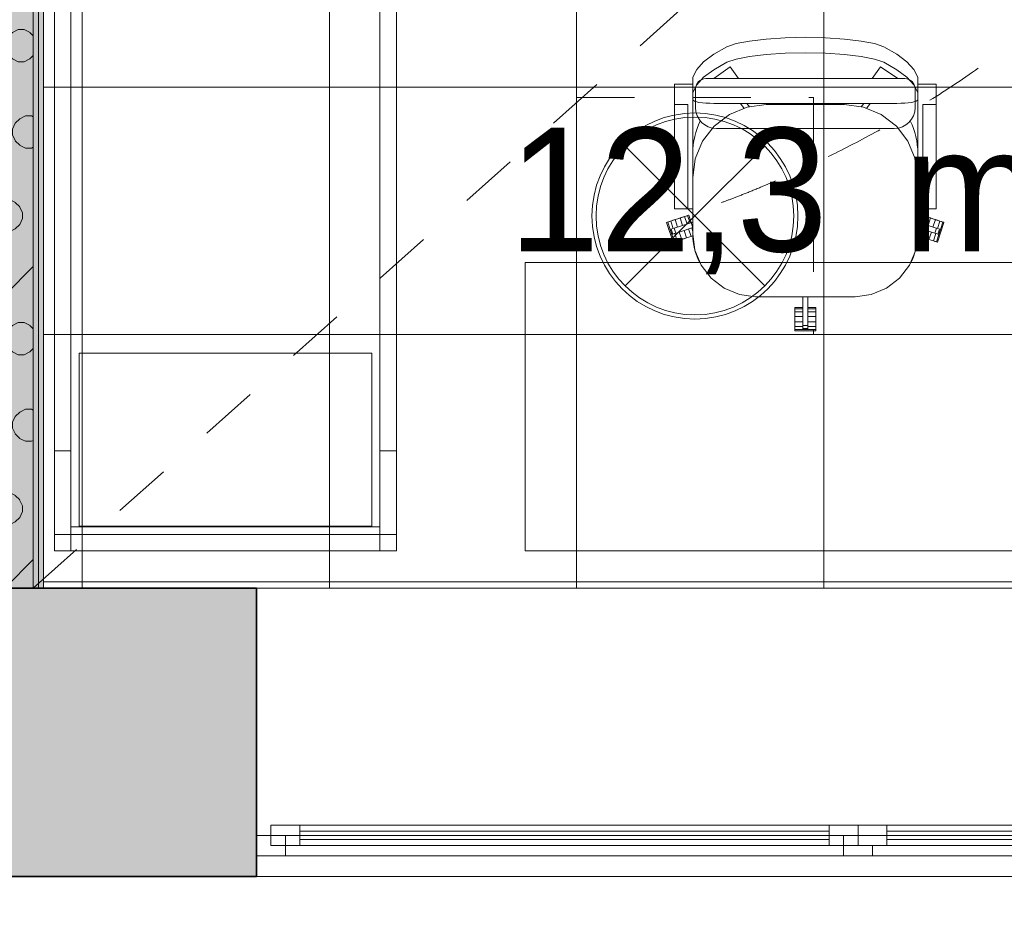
# Model space of a CAD drawing. Header units: millimetres. Extents: x -2932 to 42461, y -10716 to 17298.
# Tile 85 of 168: x 19530 to 21920, y -818 to 1379. Entities that reach past the tile are written whole.
import ezdxf

# ---------------------------------------------------------------- set-up
doc = ezdxf.new("R2010")
doc.units = ezdxf.units.MM
doc.header["$MEASUREMENT"] = 0
for name, pattern in [('Aligning Line', [635, 317.5, -317.5]), ('Dashed', [423.333333, 211.666667, -211.666667]), ('Small Dashed', [282.222222, 141.111111, -141.111111]), ('Wipeout_Contour', [1000, 0, -1000])]:
    doc.linetypes.add(name, pattern=pattern)
for name, color, linetype, lineweight in [('0_Pen_No__1', 7, 'Continuous', 13), ('A-FLOR.IFC Model_Pen_No__2', 8, 'Continuous', 15), ('ARCHICAD Windows_Pen_No__2', 8, 'Continuous', 15), ('ARCHICAD Zone Stamps_Pen_No__1', 7, 'Continuous', 13), ('Common Edges_Pen_No__1', 7, 'Continuous', 13), ('Cut Pattern-1_Pen_No__2', 8, 'Continuous', 15), ('Cut Pattern-3_Pen_No__1', 7, 'Continuous', 13), ('Grids-2_Pen_No__1', 7, 'Continuous', 13), ('I-FURN.IFC Model_Pen_No__2', 8, 'Continuous', 15), ('I-WALL.IFC Model_Pen_No__1', 7, 'Continuous', 13), ('I-WALL.IFC Model_Pen_No__2', 8, 'Continuous', 15), ('I-WALL.IFC Model_Pen_No__27', 7, 'Continuous', 35), ('SA_LAGI_Pen_No__1', 7, 'Continuous', 13), ('SA_VALGUSTI_Pen_No__20', 1, 'Continuous', 0), ('Walls-1_Pen_No__1', 7, 'Continuous', 13), ('Walls_Pen_No__1', 7, 'Continuous', 13), ('Windows-1_Pen_No__1', 7, 'Continuous', 13), ('Windows_Pen_No__1', 7, 'Continuous', 13)]:
    doc.layers.add(name, color=color, linetype=linetype, lineweight=lineweight)
doc.layers.add('Furniture-1_Pen_No__62', color=7, linetype='Continuous', lineweight=20, true_color=0xaaaaaa)
doc.layers.add('SA_LAGI_Pen_No__102', color=7, linetype='Continuous', lineweight=13, true_color=0xcccccc)
doc.layers.add('I-WALL.IFC Model', color=7, linetype='Continuous')
doc.styles.add('GENERATED_STYLE_1', font='txt', dxfattribs={"width": 0.95})
doc.styles.add('GENERATED_STYLE_2', font='txt', dxfattribs={"width": 0.84})
doc.dimstyles.new('GENERATED_STYLE__2', dxfattribs={"dimtxt": 200, "dimasz": 152, "dimexe": 0.18, "dimexo": 0.0625, "dimgap": 0.09, "dimtad": 1, "dimtih": 1, "dimtoh": 1, "dimdec": 0, "dimzin": 0, "dimdsep": 46, "dimtxsty": 'GENERATED_STYLE_2', "dimblk": 'ARROWHEAD_2', "dimblk1": 'ARROWHEAD_2', "dimblk2": 'ARROWHEAD_2', "dimcen": 0.09, "dimse1": 1, "dimse2": 1, "dimclrd": 7, "dimclre": 7, "dimclrt": 7, "dimadec": 0, "dimazin": 0, "dimtfac": 1, "dimtdec": 4, "dimtmove": 0, "dimatfit": 3, "dimfxl": 0, "dimtolj": 1, "dimtzin": 0, "dimarcsym": 0})
pattern_1 = [(45, (-3e-10, 2e-10), (0, 35.35534), [0.99999, -48.99987]), (315, (3.89, 0.707), (0, 35.35534), [0.99999, -48.99987]), (90, (-0.354, -2.12), (-35.35528, 0), [1.06066, -34.29462]), (71.565, (-0.354, -1.061), (3.16e-05, 35.355304), [1.118075, -110.685214]), (288.435, (4.596, 2e-10), (-3.16e-05, 35.355304), [1.118075, -110.685214]), (270, (4.95, -1.06), (35.35528, 0), [1.06066, -34.29462]), (251.565, (4.95, -2.121), (3.16e-05, 35.355304), [1.118075, -110.685214]), (225, (4.596, -3.182), (0, 35.35534), [0.99999, -48.99987]), (161.565, (1.768, -4.243), (-141.4210514, 35.355386), [1.118075, -110.685214]), (135, (0.707, -3.89), (0, 35.35534), [0.99999, -48.99987]), (108.435, (-3e-10, -3.182), (-3.16e-05, 35.355304), [1.118075, -110.685214]), (180, (2.83, -4.243), (0, 35.35528), [1.06066, -34.29462]), (198.435, (3.889, -3.889), (141.4210514, 35.355386), [1.118075, -110.685214]), (0, (-7.778, -10.253), (0, 35.35528), [1.06066, -34.29462]), (90, (-9.9, -13.435), (-35.35528, 0), [1.06066, -34.29462]), (71.565, (-9.9, -12.374), (3.16e-05, 35.355304), [1.118075, -110.685214]), (45, (-9.546, -11.314), (0, 35.35534), [0.99999, -48.99987]), (315, (-5.657, -10.607), (0, 35.35534), [0.99999, -48.99987]), (288.435, (-4.95, -11.314), (-3.16e-05, 35.355304), [1.118075, -110.685214]), (270, (-4.596, -12.374), (35.35528, 0), [1.06066, -34.29462]), (251.565, (-4.596, -13.435), (3.16e-05, 35.355304), [1.118075, -110.685214]), (225, (-4.95, -14.496), (0, 35.35534), [0.99999, -48.99987]), (161.565, (-7.778, -15.556), (-141.4210514, 35.355386), [1.118075, -110.685214]), (135, (-8.84, -15.203), (0, 35.35534), [0.99999, -48.99987]), (108.435, (-9.546, -14.496), (-3.16e-05, 35.355304), [1.118075, -110.685214]), (180, (-6.718, -15.556), (0, 35.35528), [1.06066, -34.29462]), (198.435, (-5.657, -15.203), (141.4210514, 35.355386), [1.118075, -110.685214]), (18.435, (-8.839, -10.607), (70.710443, 35.355323), [1.118075, -110.685214]), (341.565, (-6.718, -10.253), (-70.710443, 35.355323), [1.118075, -110.685214]), (0, (13.08, -8.485), (0, 35.35528), [1.06066, -34.29462]), (90, (10.96, -11.667), (-35.35528, 0), [1.06066, -34.29462]), (71.565, (10.96, -10.607), (3.16e-05, 35.355304), [1.118075, -110.685214]), (45, (11.314, -9.546), (0, 35.35534), [0.99999, -48.99987]), (315, (15.203, -8.84), (0, 35.35534), [0.99999, -48.99987]), (288.435, (15.91, -9.546), (-3.16e-05, 35.355304), [1.118075, -110.685214]), (270, (16.263, -10.607), (35.35528, 0), [1.06066, -34.29462]), (251.565, (16.263, -11.667), (3.16e-05, 35.355304), [1.118075, -110.685214]), (225, (15.91, -12.728), (0, 35.35534), [0.99999, -48.99987]), (161.565, (13.081, -13.789), (-141.4210514, 35.355386), [1.118075, -110.685214]), (135, (12.02, -13.435), (0, 35.35534), [0.99999, -48.99987]), (108.435, (11.314, -12.728), (-3.16e-05, 35.355304), [1.118075, -110.685214]), (180, (14.142, -13.79), (0, 35.35528), [1.06066, -34.29462]), (198.435, (15.203, -13.435), (141.4210514, 35.355386), [1.118075, -110.685214]), (18.435, (12.021, -8.839), (70.710443, 35.355323), [1.118075, -110.685214]), (341.565, (14.142, -8.485), (-70.710443, 35.355323), [1.118075, -110.685214]), (0, (1.768, 1.06), (0, 35.35528), [1.06066, -34.29462]), (18.435, (0.707, 0.707), (70.710443, 35.355323), [1.118075, -110.685214]), (341.565, (2.828, 1.061), (-70.710443, 35.355323), [1.118075, -110.685214]), (0, (-5.657, 13.79), (0, 35.35528), [1.06066, -34.29462]), (90, (-7.778, 10.607), (-35.35528, 0), [1.06066, -34.29462]), (71.565, (-7.778, 11.667), (3.16e-05, 35.355304), [1.118075, -110.685214]), (45, (-7.425, 12.728), (0, 35.35534), [0.99999, -48.99987]), (315, (-3.536, 13.435), (0, 35.35534), [0.99999, -48.99987]), (288.435, (-2.828, 12.728), (-3.16e-05, 35.355304), [1.118075, -110.685214]), (270, (-2.475, 11.667), (35.35528, 0), [1.06066, -34.29462]), (251.565, (-2.475, 10.607), (3.16e-05, 35.355304), [1.118075, -110.685214]), (225, (-2.828, 9.546), (0, 35.35534), [0.99999, -48.99987]), (161.565, (-5.657, 8.485), (-141.4210514, 35.355386), [1.118075, -110.685214]), (135, (-6.718, 8.84), (0, 35.35534), [0.99999, -48.99987]), (108.435, (-7.425, 9.546), (-3.16e-05, 35.355304), [1.118075, -110.685214]), (180, (-4.596, 8.485), (0, 35.35528), [1.06066, -34.29462]), (198.435, (-3.536, 8.839), (141.4210514, 35.355386), [1.118075, -110.685214]), (18.435, (-6.718, 13.435), (70.710443, 35.355323), [1.118075, -110.685214]), (341.565, (-4.596, 13.789), (-70.710443, 35.355323), [1.118075, -110.685214]), (0, (9.546, 10.96), (0, 35.35528), [1.06066, -34.29462]), (90, (7.425, 7.778), (-35.35528, 0), [1.06066, -34.29462]), (71.565, (7.425, 8.839), (3.16e-05, 35.355304), [1.118075, -110.685214]), (45, (7.778, 9.9), (0, 35.35534), [0.99999, -48.99987]), (315, (11.667, 10.607), (0, 35.35534), [0.99999, -48.99987]), (288.435, (12.374, 9.9), (-3.16e-05, 35.355304), [1.118075, -110.685214]), (270, (12.728, 8.84), (35.35528, 0), [1.06066, -34.29462]), (251.565, (12.728, 7.778), (3.16e-05, 35.355304), [1.118075, -110.685214]), (225, (12.374, 6.718), (0, 35.35534), [0.99999, -48.99987]), (161.565, (9.546, 5.657), (-141.4210514, 35.355386), [1.118075, -110.685214]), (135, (8.485, 6.01), (0, 35.35534), [0.99999, -48.99987]), (108.435, (7.778, 6.718), (-3.16e-05, 35.355304), [1.118075, -110.685214]), (180, (10.607, 5.657), (0, 35.35528), [1.06066, -34.29462]), (198.435, (11.667, 6.01), (141.4210514, 35.355386), [1.118075, -110.685214]), (18.435, (8.485, 10.607), (70.710443, 35.355323), [1.118075, -110.685214]), (341.565, (10.607, 10.96), (-70.710443, 35.355323), [1.118075, -110.685214])]

# ---------------------------------------------------------------- blocks, each defined once
blk = doc.blocks.new('*D19')
at = {"layer": '0_Pen_No__1', "color": 7, "linetype": 'Continuous', "lineweight": 13}
for p, q in [((19472, -1564.6), (19472, -1264.6)), ((19588, -1564.6), (19588, -1264.6)), ((19529.7, -1314.6), (19414.3, -1514.6)), ((19645.7, -1314.6), (19530.3, -1514.6)), ((19472, -1414.6), (19588, -1414.6))]:
    blk.add_line(p, q, dxfattribs=at)
blk = doc.blocks.new('ARROWHEAD_2')
at = {"color": 0, "linetype": 'Continuous', "lineweight": 0}
for p, q in [((-0.378, -0.655), (0.378, 0.655)), ((0, 0), (-1, 0))]:
    blk.add_line(p, q, dxfattribs=at)
blk = doc.blocks.new('*D20')
at = {"layer": '0_Pen_No__1', "color": 7, "linetype": 'Continuous', "lineweight": 13}
for p, q in [((19588, -1564.6), (19588, -1264.6)), ((23272, -1564.6), (23272, -1264.6)), ((19645.7, -1314.6), (19530.3, -1514.6)), ((23329.7, -1314.6), (23214.3, -1514.6)), ((19588, -1414.6), (23272, -1414.6))]:
    blk.add_line(p, q, dxfattribs=at)
at = {"color": 254, "linetype": 'Wipeout_Contour', "lineweight": 0, "ltscale": 85873.136381}
blk.add_wipeout([(21108.4, -1406.5), (21751.6, -1406.5), (21751.6, -1142.7), (21108.4, -1142.7)], dxfattribs=at)
at = {"color": 254, "linetype": 'Wipeout_Contour', "lineweight": 0, "ltscale": 92260.601932}
blk.add_wipeout([(22813, -1406.5), (23246.1, -1406.5), (23246.1, -1142.7), (22813, -1142.7)], dxfattribs=at)
at = {"layer": '0_Pen_No__1', "color": 7, "lineweight": 13, "char_height": 200, "attachment_point": 7, "style": 'GENERATED_STYLE_2'}
for s, insert in [('\\A1;{\\pql;\\fArial|b0|i0|c0|p34;3\xa0684}', (21140.3, -1374.6)), ('\\A1;{\\pql;\\fArial|b0|i0|c0|p34;116}', (22844.9, -1374.6))]:
    blk.add_mtext(s, dxfattribs=dict(at, insert=insert))
blk = doc.blocks.new('*D40')
at = {"layer": '0_Pen_No__1', "color": 7, "linetype": 'Continuous', "lineweight": 13}
for p, q in [((18395, -1879.2), (18395, -1579.2)), ((20105, -1879.2), (20105, -1579.2)), ((18452.7, -1629.2), (18337.3, -1829.2)), ((20162.7, -1629.2), (20047.3, -1829.2)), ((18395, -1729.2), (20105, -1729.2))]:
    blk.add_line(p, q, dxfattribs=at)
at = {"color": 254, "linetype": 'Wipeout_Contour', "lineweight": 0, "ltscale": 77263.80058}
blk.add_wipeout([(18928.4, -1721), (19571.6, -1721), (19571.6, -1457.3), (18928.4, -1457.3)], dxfattribs=at)
at = {"layer": '0_Pen_No__1', "color": 7, "lineweight": 13, "insert": (18960.3, -1689.2), "char_height": 200, "attachment_point": 7, "style": 'GENERATED_STYLE_2'}
blk.add_mtext('\\A1;{\\pql;\\fArial|b0|i0|c0|p34;1\xa0710}', dxfattribs=at)
blk = doc.blocks.new('*D41')
at = {"layer": '0_Pen_No__1', "color": 7, "linetype": 'Continuous', "lineweight": 13}
for p, q in [((20105, -1879.2), (20105, -1579.2)), ((22155, -1879.2), (22155, -1579.2)), ((20162.7, -1629.2), (20047.3, -1829.2)), ((22212.7, -1629.2), (22097.3, -1829.2)), ((20105, -1729.2), (22155, -1729.2))]:
    blk.add_line(p, q, dxfattribs=at)
at = {"color": 254, "linetype": 'Wipeout_Contour', "lineweight": 0, "ltscale": 84760.389566}
blk.add_wipeout([(20808.4, -1721), (21451.6, -1721), (21451.6, -1457.3), (20808.4, -1457.3)], dxfattribs=at)
at = {"layer": '0_Pen_No__1', "color": 7, "lineweight": 13, "insert": (20840.3, -1689.2), "char_height": 200, "attachment_point": 7, "style": 'GENERATED_STYLE_2'}
blk.add_mtext('\\A1;{\\pql;\\fArial|b0|i0|c0|p34;2\xa0050}', dxfattribs=at)

msp = doc.modelspace()

# ---------------------------------------------------------------- hatches: boundary and pattern name
at = {"layer": 'I-WALL.IFC Model', "linetype": 'Continuous', "lineweight": 0, "true_color": 0x000000}
for points in [[(19563, 0), (19563, 3460), (19497, 3460), (19497, 0)], [(19575.5, 0), (19575.5, 3460), (19563, 3460), (19563, 0)], [(19588, 0), (19588, 3460), (19575.5, 3460), (19575.5, 0)], [(18395, 0), (18395, -700), (20105, -700), (20105, 0)]]:
    msp.add_hatch(color=178, dxfattribs=at).paths.add_polyline_path(points)

# ---------------------------------------------------------------- linework, layer by layer
at = {"layer": 'A-FLOR.IFC Model_Pen_No__2', "color": 8, "linetype": 'Continuous', "lineweight": 15, "flags": 128}
msp.add_lwpolyline([(-100, 6430), (0, 6430), (0, 0), (30435, 0), (30435, 6520), (38315, 6520), (38315, 12500), (12000, 12500), (12000, 7875), (8430, 7875), (8430, 12496.2), (2165, 12496.2), (2165, 11220), (-100, 11220)], close=True, dxfattribs=at)
at = {"layer": 'A-FLOR.IFC Model_Pen_No__2', "color": 8, "linetype": 'Dashed', "lineweight": 15, "flags": 128}
msp.add_lwpolyline([(0, 0), (30430, 0), (30430, 6520), (33865, 6520), (33865, 0), (38600, 0), (38600, 5615), (38315, 5615), (38315, 12500), (12000, 12500), (12000, 7905), (8430, 7905), (8430, 12496.2), (2165, 12496.2), (2165, 6180), (0, 6180)], close=True, dxfattribs=at)
at = {"layer": 'ARCHICAD Windows_Pen_No__2', "color": 8, "linetype": 'Continuous', "lineweight": 15}
for p, q in [((20140, -575), (21565, -575)), ((20140, -600), (20140, -575)), ((21565, -575), (22120, -575)), ((21565, -600), (21565, -575)), ((20105, -600), (22155, -600)), ((20105, -650), (20105, -600)), ((22155, -650), (20105, -650))]:
    msp.add_line(p, q, dxfattribs=at)
at = {"layer": 'I-FURN.IFC Model_Pen_No__2', "color": 8, "linetype": 'Continuous', "lineweight": 15}
for p, q in [((19614.5, 2398), (19614.5, 90)), ((20444.5, 90), (20444.5, 2398)), ((19654.5, 257), (19654.5, 2231)), ((20404.5, 257), (20404.5, 2231)), ((19614.5, 333.2), (19614.5, 2154.8)), ((20444.5, 333.2), (20444.5, 2154.8)), ((21246.5, 1313.4), (21269.1, 1321)), ((21269.1, 1321), (21301.6, 1327.4)), ((21301.6, 1327.4), (21342.1, 1332.3)), ((21342.1, 1332.3), (21388.1, 1335.3)), ((21388.1, 1335.3), (21437, 1336.4)), ((21437, 1336.4), (21485.9, 1335.3)), ((21485.9, 1335.3), (21531.9, 1332.3)), ((21531.9, 1332.3), (21572.4, 1327.4)), ((21572.4, 1327.4), (21604.9, 1321)), ((21604.9, 1321), (21627.5, 1313.4)), ((21190.2, 1277.2), (21214.7, 1295.4)), ((21214.7, 1295.4), (21246.5, 1313.4)), ((21342.1, 1294.8), (21301.6, 1289.9)), ((21388.1, 1297.8), (21342.1, 1294.8)), ((21437, 1298.8), (21388.1, 1297.8)), ((21485.9, 1297.8), (21437, 1298.8)), ((21531.9, 1294.8), (21485.9, 1297.8)), ((21572.4, 1289.9), (21531.9, 1294.8)), ((21627.5, 1313.4), (21659.3, 1295.4)), ((21659.3, 1295.4), (21683.8, 1277.2)), ((21173.3, 1258.7), (21190.2, 1277.2)), ((21246.5, 1275.8), (21214.7, 1257.9)), ((21269.1, 1283.4), (21246.5, 1275.8)), ((21301.6, 1289.9), (21269.1, 1283.4)), ((21604.9, 1283.4), (21572.4, 1289.9)), ((21627.5, 1275.8), (21604.9, 1283.4)), ((21659.3, 1257.9), (21627.5, 1275.8)), ((21683.8, 1277.2), (21700.7, 1258.7)), ((21163.9, 1240), (21173.3, 1258.7)), ((21214.7, 1257.9), (21190.2, 1239.7)), ((21683.8, 1239.7), (21659.3, 1257.9)), ((21700.7, 1258.7), (21710, 1240)), ((21119.5, 1220.3), (21119.5, 1222.6)), ((21119.5, 1222.6), (21163.9, 1222.6)), ((21119.5, 1218.8), (21119.5, 1220.3)), ((21163.9, 1202.5), (21163.9, 1240)), ((21173.3, 1221.1), (21163.9, 1202.5)), ((21190.2, 1239.7), (21173.3, 1221.1)), ((21700.7, 1221.1), (21683.8, 1239.7)), ((21710, 1202.5), (21700.7, 1221.1)), ((21710, 1202.5), (21710, 1240)), ((21710, 1222.6), (21754.5, 1222.6)), ((21754.5, 1222.6), (21754.5, 1220.3)), ((21754.5, 1220.3), (21754.5, 1218.8)), ((21119.5, 1213.5), (21119.5, 1218.8)), ((21119.5, 1208.1), (21119.5, 1213.5)), ((21119.5, 1200.1), (21119.5, 1208.1)), ((21119.5, 1192.1), (21119.5, 1200.1)), ((21163.9, 1202.5), (21163.9, 1200.6)), ((21163.9, 1200.6), (21163.9, 1200.1)), ((21163.9, 1200.1), (21163.9, 1192.1)), ((21710, 1200.6), (21710, 1202.5)), ((21710, 1200.1), (21710, 1200.6)), ((21710, 1192.1), (21710, 1200.1)), ((21754.5, 1218.8), (21754.5, 1213.5)), ((21754.5, 1213.5), (21754.5, 1208.1)), ((21754.5, 1208.1), (21754.5, 1200.1)), ((21754.5, 1200.1), (21754.5, 1192.1)), ((21119.5, 1184.8), (21119.5, 1192.1)), ((21119.5, 1173.2), (21119.5, 1184.8)), ((21119.5, 970), (21119.5, 1173.2)), ((21163.9, 1192.1), (21163.9, 1182.7)), ((21163.9, 1184.8), (21165.9, 1183.1)), ((21163.9, 1182.7), (21163.9, 1173.2)), ((21163.9, 1173.2), (21163.9, 970)), ((21165.9, 1183.1), (21167.8, 1181.4)), ((21167.8, 1181.4), (21173.3, 1180)), ((21173.3, 1180), (21178.8, 1178.6)), ((21178.8, 1178.6), (21187.1, 1177.6)), ((21187.1, 1177.6), (21195.3, 1176.7)), ((21195.3, 1176.7), (21205, 1176.3)), ((21205, 1176.3), (21214.8, 1176)), ((21214.8, 1176), (21659.3, 1176)), ((21288.2, 1164), (21279.5, 1176)), ((21295.2, 1176), (21301.1, 1167.8)), ((21341.7, 1173.2), (21295.7, 1167.1)), ((21532.2, 1173.2), (21341.7, 1173.2)), ((21578.3, 1167.1), (21532.2, 1173.2)), ((21572.9, 1167.8), (21578.8, 1176)), ((21594.5, 1176), (21585.8, 1164)), ((21659.3, 1176), (21669, 1176.3)), ((21669, 1176.3), (21678.7, 1176.7)), ((21678.7, 1176.7), (21686.9, 1177.6)), ((21686.9, 1177.6), (21695.2, 1178.6)), ((21695.2, 1178.6), (21700.7, 1180)), ((21700.7, 1180), (21706.2, 1181.4)), ((21706.2, 1181.4), (21708.1, 1183.1)), ((21708.1, 1183.1), (21710, 1184.8)), ((21710, 1182.7), (21710, 1192.1)), ((21710, 1173.2), (21710, 1182.7)), ((21710, 970), (21710, 1173.2)), ((21754.5, 1192.1), (21754.5, 1184.8)), ((21754.5, 1184.8), (21754.5, 1173.2)), ((21754.5, 1173.2), (21754.5, 970)), ((21252.9, 1149.4), (21216, 1121.1)), ((21295.7, 1167.1), (21252.9, 1149.4)), ((21621.2, 1149.4), (21578.3, 1167.1)), ((21658, 1121.1), (21621.2, 1149.4)), ((21216, 1121.1), (21187.8, 1084.3)), ((21686.2, 1084.3), (21658, 1121.1)), ((21187.8, 1084.3), (21170, 1041.4)), ((21704, 1041.4), (21686.2, 1084.3)), ((21170, 1041.4), (21163.9, 995.4)), ((21710, 995.4), (21704, 1041.4)), ((21119.5, 958.4), (21119.5, 970)), ((21119.5, 951.1), (21119.5, 958.4)), ((21163.9, 970), (21163.9, 960.5)), ((21163.9, 960.5), (21163.9, 951.1)), ((21710, 960.5), (21710, 970)), ((21710, 951.1), (21710, 960.5)), ((21754.5, 970), (21754.5, 958.4)), ((21754.5, 958.4), (21754.5, 951.1)), ((21119.5, 943.1), (21119.5, 951.1)), ((21119.5, 935.1), (21119.5, 943.1)), ((21119.5, 929.7), (21119.5, 935.1)), ((21163.9, 951.1), (21163.9, 943.1)), ((21163.9, 943.1), (21163.9, 935.1)), ((21163.9, 935.1), (21163.9, 929.7)), ((21710, 943.1), (21710, 951.1)), ((21710, 935.1), (21710, 943.1)), ((21710, 929.7), (21710, 935.1)), ((21754.5, 951.1), (21754.5, 943.1)), ((21754.5, 943.1), (21754.5, 935.1)), ((21754.5, 935.1), (21754.5, 929.7)), ((21119.5, 924.4), (21119.5, 929.7)), ((21119.5, 922.9), (21119.5, 924.4)), ((21119.5, 920.6), (21119.5, 922.9)), ((21119.5, 920.6), (21163.9, 920.6)), ((21163.9, 929.7), (21163.9, 924.4)), ((21163.9, 924.4), (21163.9, 922.5)), ((21163.9, 922.5), (21163.9, 920.6)), ((21163.9, 920.6), (21163.9, 859.4)), ((21710, 924.4), (21710, 929.7)), ((21710, 922.5), (21710, 924.4)), ((21710, 920.6), (21710, 922.5)), ((21710, 920.6), (21754.5, 920.6)), ((21710, 859.4), (21710, 920.6)), ((21754.5, 929.7), (21754.5, 924.4)), ((21754.5, 924.4), (21754.5, 922.9)), ((21754.5, 922.9), (21754.5, 920.6)), ((21100.4, 887.3), (21101.3, 887.6)), ((21116.1, 839), (21100.4, 887.3)), ((21101.3, 887.6), (21103, 888.2)), ((21103, 888.2), (21106.7, 889.4)), ((21108.9, 870.1), (21103, 888.2)), ((21106.7, 889.4), (21110.5, 890.6)), ((21110.5, 890.6), (21115.8, 892.4)), ((21110.5, 890.6), (21116.4, 872.5)), ((21115.8, 892.4), (21121.2, 894.1)), ((21121.2, 894.1), (21127.2, 896)), ((21127.1, 876), (21121.2, 894.1)), ((21127.2, 896), (21133.2, 898)), ((21128.9, 876.6), (21163.9, 888)), ((21133.2, 898), (21138.5, 899.7)), ((21139, 879.9), (21133.2, 898)), ((21138.5, 899.7), (21143.9, 901.5)), ((21143.9, 901.5), (21147.6, 902.7)), ((21149.8, 883.4), (21143.9, 901.5)), ((21147.6, 902.7), (21151.4, 903.9)), ((21151.4, 903.9), (21153.1, 904.5)), ((21157.2, 885.8), (21151.4, 903.9)), ((21153.1, 904.5), (21154, 904.8)), ((21154, 904.8), (21159.9, 886.6)), ((21710, 888), (21745.1, 876.6)), ((21714.1, 886.6), (21720, 904.8)), ((21722.6, 903.9), (21716.8, 885.8)), ((21720, 904.8), (21721.3, 904.3)), ((21721.3, 904.3), (21722.6, 903.9)), ((21722.6, 903.9), (21726.4, 902.7)), ((21730.1, 901.5), (21724.2, 883.4)), ((21726.4, 902.7), (21730.1, 901.5)), ((21730.1, 901.5), (21735.5, 899.7)), ((21740.8, 898), (21735, 879.9)), ((21735.5, 899.7), (21740.8, 898)), ((21740.8, 898), (21746.8, 896)), ((21746.8, 896), (21752.8, 894.1)), ((21752.8, 894.1), (21746.9, 876)), ((21752.8, 894.1), (21758.2, 892.4)), ((21757.6, 872.5), (21763.5, 890.6)), ((21773.6, 887.3), (21757.9, 839)), ((21758.2, 892.4), (21763.5, 890.6)), ((21763.5, 890.6), (21767.3, 889.4)), ((21771, 888.2), (21765.1, 870.1)), ((21767.3, 889.4), (21771, 888.2)), ((21771, 888.2), (21772.3, 887.8)), ((21772.3, 887.8), (21773.6, 887.3)), ((21108.9, 870.1), (21110.6, 870.6)), ((21112.8, 858), (21108.9, 870.1)), ((21110.6, 870.6), (21111.5, 870.9)), ((21111.5, 870.9), (21115.1, 872.1)), ((21115.4, 858.8), (21111.5, 870.9)), ((21115.1, 872.1), (21118.7, 873.2)), ((21118.7, 873.2), (21123.8, 874.9)), ((21122.6, 861.2), (21118.7, 873.2)), ((21122.6, 861.2), (21119, 860)), ((21120.3, 860.4), (21126.2, 842.3)), ((21126.2, 862.3), (21122.6, 861.2)), ((21123.8, 874.9), (21128.9, 876.6)), ((21132.8, 864.5), (21126.2, 862.3)), ((21136.9, 845.8), (21131, 863.9)), ((21163.9, 874.6), (21132.8, 864.5)), ((21148.9, 849.7), (21143, 867.8)), ((21159.6, 853.2), (21153.7, 871.3)), ((21163.9, 865.1), (21161.2, 873.7)), ((21163.8, 874.6), (21163.9, 874.2)), ((21710, 874.2), (21710.2, 874.6)), ((21741.2, 864.5), (21710, 874.6)), ((21712.8, 873.7), (21710, 865.1)), ((21720.3, 871.3), (21714.4, 853.2)), ((21731, 867.8), (21725.1, 849.7)), ((21743, 863.9), (21737.1, 845.8)), ((21746.3, 862.8), (21741.2, 864.5)), ((21745.1, 876.6), (21751.8, 874.4)), ((21751.4, 861.2), (21746.3, 862.8)), ((21747.8, 842.3), (21753.7, 860.4)), ((21755.3, 873.2), (21751.4, 861.2)), ((21755, 860), (21751.4, 861.2)), ((21751.8, 874.4), (21755.3, 873.2)), ((21755.3, 873.2), (21758.9, 872.1)), ((21762.5, 870.9), (21758.6, 858.8)), ((21758.9, 872.1), (21762.5, 870.9)), ((21765.1, 870.1), (21761.2, 858)), ((21762.5, 870.9), (21763.8, 870.5)), ((21763.8, 870.5), (21765.1, 870.1)), ((21114.1, 858.4), (21112.8, 858)), ((21118.7, 839.9), (21112.8, 858)), ((21115.4, 858.8), (21114.1, 858.4)), ((21119, 860), (21115.4, 858.8)), ((21117.4, 839.4), (21116.1, 839)), ((21118.7, 839.9), (21117.4, 839.4)), ((21122.4, 841.1), (21118.7, 839.9)), ((21126.2, 842.3), (21122.4, 841.1)), ((21131.5, 844), (21126.2, 842.3)), ((21136.9, 845.8), (21131.5, 844)), ((21142.9, 847.7), (21136.9, 845.8)), ((21148.9, 849.7), (21142.9, 847.7)), ((21154.2, 851.4), (21148.9, 849.7)), ((21159.6, 853.2), (21154.2, 851.4)), ((21163.3, 854.4), (21159.6, 853.2)), ((21164.6, 854.8), (21163.3, 854.4)), ((21163.9, 859.4), (21169.1, 820)), ((21704.9, 820), (21710, 859.4)), ((21710.7, 854.4), (21709.4, 854.8)), ((21714.4, 853.2), (21710.7, 854.4)), ((21719.8, 851.4), (21714.4, 853.2)), ((21725.1, 849.7), (21719.8, 851.4)), ((21731.1, 847.7), (21725.1, 849.7)), ((21737.1, 845.8), (21731.1, 847.7)), ((21742.5, 844), (21737.1, 845.8)), ((21747.8, 842.3), (21742.5, 844)), ((21751.6, 841.1), (21747.8, 842.3)), ((21755.3, 839.9), (21751.6, 841.1)), ((21758.6, 858.8), (21755, 860)), ((21761.2, 858), (21755.3, 839.9)), ((21757, 839.3), (21755.3, 839.9)), ((21757.9, 839), (21757, 839.3)), ((21759.5, 858.5), (21758.6, 858.8)), ((21761.2, 858), (21759.5, 858.5)), ((21169.1, 820), (21184.4, 783.2)), ((21689.6, 783.2), (21704.9, 820)), ((20757, 90), (20757, 790)), ((20757, 790), (22117, 790)), ((21184.4, 783.2), (21208.6, 751.7)), ((21665.4, 751.7), (21689.6, 783.2)), ((21208.6, 751.7), (21240.2, 727.5)), ((21633.9, 727.5), (21665.4, 751.7)), ((21240.2, 727.5), (21276.9, 712.2)), ((21597.1, 712.2), (21633.9, 727.5)), ((21276.9, 712.2), (21316.3, 707)), ((21316.3, 707), (21557.6, 707)), ((21430.7, 648.1), (21430.7, 707)), ((21443.4, 707), (21443.4, 648.1)), ((21557.6, 707), (21597.1, 712.2)), ((21411.6, 679.7), (21411.6, 680.7)), ((21411.6, 680.7), (21430.7, 680.7)), ((21411.6, 677.9), (21411.6, 679.7)), ((21411.6, 674), (21411.6, 677.9)), ((21430.7, 677.9), (21411.6, 677.9)), ((21411.6, 670.1), (21411.6, 674)), ((21411.6, 664.4), (21411.6, 670.1)), ((21430.7, 670.1), (21411.6, 670.1)), ((21443.4, 680.7), (21462.4, 680.7)), ((21462.4, 677.9), (21443.4, 677.9)), ((21462.4, 670.1), (21443.4, 670.1)), ((21462.4, 680.7), (21462.4, 679.3)), ((21462.4, 679.3), (21462.4, 677.9)), ((21462.4, 677.9), (21462.4, 674)), ((21462.4, 674), (21462.4, 670.1)), ((21462.4, 670.1), (21462.4, 664.4)), ((21411.6, 658.8), (21411.6, 664.4)), ((21411.6, 652.5), (21411.6, 658.8)), ((21430.7, 658.8), (21411.6, 658.8)), ((21411.6, 646.2), (21411.6, 652.5)), ((21411.6, 640.6), (21411.6, 646.2)), ((21430.7, 646.2), (21411.6, 646.2)), ((21430.7, 642.7), (21430.7, 648.1)), ((21462.4, 658.8), (21443.4, 658.8)), ((21443.4, 648.1), (21443.4, 641.1)), ((21462.4, 646.2), (21443.4, 646.2)), ((21462.4, 664.4), (21462.4, 658.8)), ((21462.4, 658.8), (21462.4, 652.5)), ((21462.4, 652.5), (21462.4, 646.2)), ((21462.4, 646.2), (21462.4, 640.6)), ((21411.6, 634.9), (21411.6, 640.6)), ((21411.6, 631), (21411.6, 634.9)), ((21411.6, 634.9), (21430.7, 634.9)), ((21411.6, 627.1), (21411.6, 631)), ((21411.6, 625.3), (21411.6, 627.1)), ((21430.7, 627.1), (21411.6, 627.1)), ((21411.6, 624.3), (21411.6, 625.3)), ((21462.4, 624.3), (21411.6, 624.3)), ((21430.7, 637.3), (21430.7, 642.7)), ((21430.7, 633.6), (21430.7, 637.3)), ((21443.4, 637.3), (21430.7, 637.3)), ((21430.7, 629.8), (21430.7, 633.6)), ((21430.7, 628.9), (21430.7, 629.8)), ((21443.4, 629.8), (21430.7, 629.8)), ((21430.7, 627.1), (21430.7, 628.9)), ((21443.4, 627.1), (21430.7, 627.1)), ((21443.4, 641.1), (21443.4, 637.3)), ((21443.4, 637.3), (21443.4, 633.6)), ((21443.4, 634.9), (21462.4, 634.9)), ((21443.4, 633.6), (21443.4, 629.8)), ((21443.4, 629.8), (21443.4, 628.5)), ((21443.4, 628.5), (21443.4, 627.1)), ((21462.4, 627.1), (21443.4, 627.1)), ((21462.4, 640.6), (21462.4, 634.9)), ((21462.4, 634.9), (21462.4, 631)), ((21462.4, 631), (21462.4, 627.1)), ((21462.4, 627.1), (21462.4, 625.7)), ((21462.4, 625.7), (21462.4, 624.3)), ((20384.5, 570), (19674.5, 570)), ((19674.5, 570), (19674.5, 150)), ((20384.5, 150), (20384.5, 570)), ((19614.5, 130), (19614.5, 333.2)), ((19654.5, 333.2), (19614.5, 333.2)), ((20444.5, 333.2), (20404.5, 333.2)), ((20444.5, 130), (20444.5, 333.2)), ((19654.5, 130), (19654.5, 257)), ((20404.5, 130), (20404.5, 257)), ((20404.5, 149), (19654.5, 149)), ((19674.5, 150), (20384.5, 150)), ((19654.5, 130), (19614.5, 130)), ((19614.5, 130), (19614.5, 90)), ((20404.5, 130), (19654.5, 130)), ((19654.5, 90), (19654.5, 130)), ((20444.5, 130), (20404.5, 130)), ((20404.5, 130), (20404.5, 90)), ((20444.5, 90), (20444.5, 130)), ((19614.5, 90), (19654.5, 90)), ((19614.5, 90), (20444.5, 90)), ((19654.5, 90), (20404.5, 90)), ((20404.5, 90), (20444.5, 90)), ((20757, 90), (22117, 90))]:
    msp.add_line(p, q, dxfattribs=at)
at = {"layer": 'I-WALL.IFC Model_Pen_No__1', "color": 7, "linetype": 'Continuous', "lineweight": 13}
for p, q in [((19563, 0), (19563, 3460)), ((19575.5, 0), (19575.5, 3460))]:
    msp.add_line(p, q, dxfattribs=at)
at = {"layer": 'I-WALL.IFC Model_Pen_No__1', "color": 7, "linetype": 'Continuous', "lineweight": 13, "flags": 128}
for points in [[(19588, 0), (19588, 3344)], [(19472, 0), (19588, 0)]]:
    msp.add_lwpolyline(points, dxfattribs=at)
at = {"layer": 'I-WALL.IFC Model_Pen_No__2', "color": 8, "linetype": 'Continuous', "lineweight": 15}
for p, q in [((22155, 0), (20105, 0)), ((20105, -700), (22155, -700))]:
    msp.add_line(p, q, dxfattribs=at)
at = {"layer": 'I-WALL.IFC Model_Pen_No__27', "color": 7, "linetype": 'Continuous', "lineweight": 35}
msp.add_line((20105, -700), (20105, 0), dxfattribs=at)
at = {"layer": 'I-WALL.IFC Model_Pen_No__27', "color": 7, "linetype": 'Continuous', "lineweight": 35, "flags": 128}
for points in [[(20105, 0), (18395, 0)], [(18395, -700), (20105, -700)]]:
    msp.add_lwpolyline(points, dxfattribs=at)
at = {"layer": 'SA_LAGI_Pen_No__1', "color": 7, "linetype": 'Small Dashed', "lineweight": 13}
msp.add_line((19563, 0), (23237, 3282), dxfattribs=at)
at = {"layer": 'SA_VALGUSTI_Pen_No__20', "color": 1, "linetype": 'Small Dashed', "lineweight": 0}
msp.add_open_spline([(22077.7, 3204.6), (22077.7, 3204.6), (22370.1, 2871.6), (22447, 2458), (22646.5, 1385.5), (21184.3, 918.1), (21184.3, 918.1)], degree=3, knots=[0, 0, 0, 0, 1, 1, 1, 2, 2, 2, 2], dxfattribs=at)

# ---------------------------------------------------------------- texts
at = {"layer": 'ARCHICAD Zone Stamps_Pen_No__1', "color": 7, "lineweight": 13, "insert": (20716.6, 1204.4), "char_height": 300, "attachment_point": 1, "style": 'GENERATED_STYLE_1'}
msp.add_mtext('\\A1;{\\pql;\\pt0,100;\\fSwis721 Lt BT|b0|i0|c0|p34;12,3\\fSwis721 Lt BT|b0|i0|c0|p34;\\A1{\\H.66x;\\S^  ;}\\fSwis721 Lt BT|b0|i0|c0|p34; m\\fSwis721 Lt BT|b0|i0|c0|p34;\\A1{\\H.66x;\\S2^  ;}}', dxfattribs=at)

# ---------------------------------------------------------------- dimensions: what is measured, and where the dimension line sits
at = {"color": 7, "linetype": 'Continuous', "lineweight": 13}
dim = msp.add_linear_dim(base=(19588, -1414.6), p1=(19472, 2830), p2=(19588, 2830), dimstyle='GENERATED_STYLE__2', dxfattribs=at)
dim.commit()
dim.dimension.update_dxf_attribs({"geometry": '*D19', "text_midpoint": (19280.3, -1274.6), "dimtype": 160})

# ---------------------------------------------------------------- next in the draw order: dimensions: what is measured, and where the dimension line sits
dim = msp.add_linear_dim(base=(23272, -1414.6), p1=(19588, 2830), p2=(23272, 1526), dimstyle='GENERATED_STYLE__2', dxfattribs=at)
dim.commit()
dim.dimension.update_dxf_attribs({"geometry": '*D20', "text_midpoint": (21493.5, -1274.6), "dimtype": 160})

# ---------------------------------------------------------------- next in the draw order: linework, layer by layer
at = {"layer": 'Furniture-1_Pen_No__62', "color": 253, "linetype": 'Continuous', "lineweight": 20, "true_color": 0xaaaaaa}
for p, q in [((19654.5, 257), (19654.5, 2231)), ((20404.5, 2231), (20404.5, 257)), ((19614.5, 333.2), (19614.5, 2154.8)), ((20444.5, 2154.8), (20444.5, 333.2)), ((21254.4, 1264.6), (21215.3, 1236.3)), ((21275, 1236.3), (21254.4, 1264.6)), ((21599, 1236.3), (21619.6, 1264.6)), ((21619.6, 1264.6), (21661.8, 1236.3)), ((21678.2, 1236.3), (21195.8, 1236.3)), ((21170.5, 1211), (21170.5, 1165.9)), ((21703.5, 1211), (21703.5, 1165.9)), ((21119.5, 1173.2), (21151.8, 1173.2)), ((21119.5, 920.6), (21119.5, 1173.2)), ((21151.8, 920.6), (21151.8, 1173.2)), ((21722.6, 920.6), (21722.6, 1173.2)), ((21754.5, 1173.2), (21722.6, 1173.2)), ((21754.5, 920.6), (21754.5, 1173.2)), ((21652.8, 1115.2), (21221.2, 1115.2)), ((21163.9, 859.4), (21163.9, 1055.2)), ((21710, 859.4), (21710, 1055.2)), ((21119.5, 920.6), (21151.8, 920.6)), ((21754.5, 920.6), (21722.6, 920.6)), ((21100.4, 887.3), (21154, 904.8)), ((21116.1, 839), (21100.4, 887.3)), ((21154, 904.8), (21163.9, 874.2)), ((21720, 904.8), (21710, 874.2)), ((21773.6, 887.3), (21720, 904.8)), ((21773.6, 887.3), (21757.9, 839)), ((21164, 854.6), (21116.1, 839)), ((21757.9, 839), (21710, 854.6)), ((20757, 90), (20757, 790)), ((20757, 790), (22117, 790)), ((19614.5, 130), (19614.5, 333.2)), ((19614.5, 333.2), (19654.5, 333.2)), ((20404.5, 333.2), (20444.5, 333.2)), ((20444.5, 333.2), (20444.5, 130)), ((19654.5, 257), (19654.5, 130)), ((20404.5, 130), (20404.5, 257)), ((19654.5, 149), (20404.5, 149)), ((19654.5, 130), (19614.5, 130)), ((19614.5, 130), (19614.5, 90)), ((19654.5, 130), (20404.5, 130)), ((19654.5, 90), (19654.5, 130)), ((20444.5, 130), (20404.5, 130)), ((20404.5, 130), (20404.5, 90)), ((20444.5, 90), (20444.5, 130)), ((19614.5, 90), (19654.5, 90)), ((20404.5, 90), (19654.5, 90)), ((20404.5, 90), (20444.5, 90)), ((20757, 90), (22117, 90))]:
    msp.add_line(p, q, dxfattribs=at)
for centre, radius, start, end in [((21195.8, 1211), 25.2, 90, 180), ((21678.2, 1211), 25.2, 0, 90), ((21221.2, 1165.9), 50.7, 180, 270), ((21652.8, 1165.9), 50.7, 270, 0), ((21341.7, 1055.2), 177.8, 153.8316, 180), ((21532.2, 1055.2), 177.8, 0, 26.1658), ((21316.3, 859.4), 152.4, 180, 207.4718), ((21557.6, 859.4), 152.4, 332.5282, 0)]:
    msp.add_arc(centre, radius, start, end, dxfattribs=at)
at = {"layer": 'SA_VALGUSTI_Pen_No__20', "color": 1, "linetype": 'Small Dashed', "lineweight": 0}
for p, q in [((20881.3, 1190.6), (21456.7, 1190.6)), ((20881.3, 615.2), (20881.3, 1190.6)), ((21456.7, 1190.6), (21456.7, 615.2)), ((21456.7, 615.2), (20881.3, 615.2))]:
    msp.add_line(p, q, dxfattribs=at)
at = {"layer": 'SA_VALGUSTI_Pen_No__20', "color": 1, "linetype": 'Continuous', "lineweight": 0}
for q in [(20999.3, 1072.6), (21338.7, 1072.6), (20999.3, 733.2), (21338.7, 733.2)]:
    msp.add_line((21169, 902.9), q, dxfattribs=at)
msp.add_circle((21169, 902.9), 240, dxfattribs=at)
for start, end in [(0, 180), (180, 0)]:
    msp.add_arc((21169, 902.9), 250, start, end, dxfattribs=at)

# ---------------------------------------------------------------- next in the draw order: dimensions: what is measured, and where the dimension line sits
at = {"color": 7, "linetype": 'Continuous', "lineweight": 13}
dim = msp.add_linear_dim(base=(20105, -1729.2), p1=(18395, 0), p2=(20105, 0), dimstyle='GENERATED_STYLE__2', dxfattribs=at)
dim.commit()
dim.dimension.update_dxf_attribs({"geometry": '*D40', "text_midpoint": (19313.5, -1589.2), "dimtype": 160})

# ---------------------------------------------------------------- next in the draw order: hatches: boundary and pattern name
at = {"layer": 'Cut Pattern-1_Pen_No__2', "linetype": 'Continuous', "lineweight": 15}
h = msp.add_hatch(dxfattribs=at)
h.set_pattern_fill('FP_19_0001', color=8, style=0, pattern_type=2)
h.set_pattern_definition([(180, (-3e-10, 2e-10), (355.6, 355.6), [14.224, -696.974]), (90, (-46.23, 32), (355.6, 355.6), [14.224, -696.974]), (225, (24.9, 17.8), (-355.6, 355.6), [15.087, -487.807]), (206.565, (14.22, 7.11), (355.6, 355.5993), [15.904, -1574.386]), (63.435, (-46.23, 46.23), (355.5993, 355.6), [15.904, -1574.386]), (45, (-39.1, 60.45), (-355.6, 355.6), [15.087, -487.807]), (26.565, (-28.45, 71.12), (355.6, 355.5993), [15.904, -1574.386]), (360, (-14.22, 78.23), (355.6, 355.6), [14.224, -696.974]), (296.565, (24.89, 60.45), (-1066.7965, 1777.9974), [15.904, -1574.386]), (270, (32, 46.23), (355.6, 355.6), [14.224, -696.974]), (243.435, (32, 32), (355.5993, 355.6), [15.904, -1574.386]), (315, (14.2, 71.1), (355.6, 355.6), [15.087, -487.807]), (333.435, (-3e-10, 78.23), (-1777.9974, 1066.7965), [15.904, -1574.386]), (135, (181.36, 24.9), (355.6, 355.6), [15.087, -487.807]), (225, (234.7, 35.56), (-355.6, 355.6), [15.087, -487.807]), (206.565, (224.03, 24.9), (355.6, 355.5993), [15.904, -1574.386]), (180, (209.8, 17.78), (355.6, 355.6), [14.224, -696.974]), (90, (163.58, 49.8), (355.6, 355.6), [14.224, -696.974]), (63.435, (163.58, 64.01), (355.5993, 355.6), [15.904, -1574.386]), (45, (170.7, 78.23), (-355.6, 355.6), [15.087, -487.807]), (26.565, (181.36, 88.9), (355.6, 355.5993), [15.904, -1574.386]), (360, (195.58, 96), (355.6, 355.6), [14.224, -696.974]), (296.565, (234.7, 78.23), (-1066.7965, 1777.9974), [15.904, -1574.386]), (270, (241.8, 64), (355.6, 355.6), [14.224, -696.974]), (243.435, (241.8, 49.78), (355.5993, 355.6), [15.904, -1574.386]), (315, (224.03, 88.9), (355.6, 355.6), [15.087, -487.807]), (333.435, (209.8, 96.01), (-1777.9974, 1066.7965), [15.904, -1574.386]), (153.435, (195.58, 17.78), (-1066.7975, 355.5978), [15.904, -1574.386]), (116.565, (170.69, 35.56), (-355.5978, 1066.7975), [15.904, -1574.386]), (135, (-46.23, 216.9), (355.6, 355.6), [15.087, -487.807]), (225, (7.1, 227.6), (-355.6, 355.6), [15.087, -487.807]), (206.565, (-3.56, 216.92), (355.6, 355.5993), [15.904, -1574.386]), (180, (-17.78, 209.8), (355.6, 355.6), [14.224, -696.974]), (90, (-64, 241.8), (355.6, 355.6), [14.224, -696.974]), (63.435, (-64.01, 256.03), (355.5993, 355.6), [15.904, -1574.386]), (45, (-56.9, 270.26), (-355.6, 355.6), [15.087, -487.807]), (26.565, (-46.23, 280.92), (355.6, 355.5993), [15.904, -1574.386]), (360, (-32, 288.04), (355.6, 355.6), [14.224, -696.974]), (296.565, (7.11, 270.26), (-1066.7965, 1777.9974), [15.904, -1574.386]), (270, (14.22, 256.03), (355.6, 355.6), [14.224, -696.974]), (243.435, (14.22, 241.81), (355.5993, 355.6), [15.904, -1574.386]), (315, (-3.56, 280.9), (355.6, 355.6), [15.087, -487.807]), (333.435, (-17.78, 288.04), (-1777.9974, 1066.7965), [15.904, -1574.386]), (153.435, (-32, 209.8), (-1066.7975, 355.5978), [15.904, -1574.386]), (116.565, (-56.9, 227.58), (-355.5978, 1066.7975), [15.904, -1574.386]), (135, (-28.45, 7.1), (355.6, 355.6), [15.087, -487.807]), (153.435, (-14.22, 2e-10), (-1066.7975, 355.5978), [15.904, -1574.386]), (116.565, (-39.12, 17.78), (-355.5978, 1066.7975), [15.904, -1574.386]), (135, (-81.8, -195.6), (355.6, 355.6), [15.087, -487.807]), (225, (-28.45, -184.9), (-355.6, 355.6), [15.087, -487.807]), (206.565, (-39.12, -195.58), (355.6, 355.5993), [15.904, -1574.386]), (180, (-53.34, -202.7), (355.6, 355.6), [14.224, -696.974]), (90, (-99.57, -170.7), (355.6, 355.6), [14.224, -696.974]), (63.435, (-99.57, -156.46), (355.5993, 355.6), [15.904, -1574.386]), (45, (-92.46, -142.24), (-355.6, 355.6), [15.087, -487.807]), (26.565, (-81.79, -131.57), (355.6, 355.5993), [15.904, -1574.386]), (360, (-67.56, -124.46), (355.6, 355.6), [14.224, -696.974]), (296.565, (-28.45, -142.24), (-1066.7965, 1777.9974), [15.904, -1574.386]), (270, (-21.34, -156.46), (355.6, 355.6), [14.224, -696.974]), (243.435, (-21.34, -170.69), (355.5993, 355.6), [15.904, -1574.386]), (315, (-39.1, -131.57), (355.6, 355.6), [15.087, -487.807]), (333.435, (-53.34, -124.46), (-1777.9974, 1066.7965), [15.904, -1574.386]), (153.435, (-67.56, -202.69), (-1066.7975, 355.5978), [15.904, -1574.386]), (116.565, (-92.46, -184.91), (-355.5978, 1066.7975), [15.904, -1574.386]), (135, (-206.25, -14.2), (355.6, 355.6), [15.087, -487.807]), (225, (-152.9, -3.55), (-355.6, 355.6), [15.087, -487.807]), (206.565, (-163.58, -14.22), (355.6, 355.5993), [15.904, -1574.386]), (180, (-177.8, -21.33), (355.6, 355.6), [14.224, -696.974]), (90, (-224.03, 10.67), (355.6, 355.6), [14.224, -696.974]), (63.435, (-224.03, 24.9), (355.5993, 355.6), [15.904, -1574.386]), (45, (-216.9, 39.1), (-355.6, 355.6), [15.087, -487.807]), (26.565, (-206.25, 49.78), (355.6, 355.5993), [15.904, -1574.386]), (360, (-192.02, 56.9), (355.6, 355.6), [14.224, -696.974]), (296.565, (-152.9, 39.12), (-1066.7965, 1777.9974), [15.904, -1574.386]), (270, (-145.8, 24.9), (355.6, 355.6), [14.224, -696.974]), (243.435, (-145.8, 10.67), (355.5993, 355.6), [15.904, -1574.386]), (315, (-163.6, 49.8), (355.6, 355.6), [15.087, -487.807]), (333.435, (-177.8, 56.9), (-1777.9974, 1066.7965), [15.904, -1574.386]), (153.435, (-192.02, -21.33), (-1066.7975, 355.5978), [15.904, -1574.386]), (116.565, (-216.92, -3.55), (-355.5978, 1066.7975), [15.904, -1574.386]), (225, (327.15, 35.56), (-355.6, 355.6), [])])
h.paths.add_polyline_path([(19563, 0), (19563, 3460), (19497, 3460), (19497, 0)])
at = {"layer": 'Cut Pattern-3_Pen_No__1', "linetype": 'Continuous', "lineweight": 13}
h = msp.add_hatch(dxfattribs=at)
h.set_pattern_fill('FP_18_0001', style=0, pattern_type=2)
h.set_pattern_definition(pattern_1)
h.paths.add_polyline_path([(19575.5, 0), (19575.5, 3369), (19563, 3369), (19563, 0)])
h = msp.add_hatch(dxfattribs=at)
h.set_pattern_fill('FP_18_0001', style=0, pattern_type=2)
h.set_pattern_definition(pattern_1)
h.paths.add_polyline_path([(19588, 0), (19588, 3356.5), (19575.5, 3356.5), (19575.5, 0)])

# ---------------------------------------------------------------- next in the draw order: linework, layer by layer
at = {"layer": 'Common Edges_Pen_No__1', "color": 7, "linetype": 'Continuous', "lineweight": 13}
for p, q in [((19563, 3369), (19563, 0)), ((19575.5, 3356.5), (19575.5, 0)), ((19472, 0), (19588, 0))]:
    msp.add_line(p, q, dxfattribs=at)
at = {"layer": 'Walls-1_Pen_No__1', "color": 7, "linetype": 'Continuous', "lineweight": 13}
msp.add_line((19588, 0), (19588, 3344), dxfattribs=at)

# ---------------------------------------------------------------- next in the draw order: dimensions: what is measured, and where the dimension line sits
at = {"color": 7, "linetype": 'Continuous', "lineweight": 13}
dim = msp.add_linear_dim(base=(22155, -1729.2), p1=(20105, 0), p2=(22155, 0), dimstyle='GENERATED_STYLE__2', dxfattribs=at)
dim.commit()
dim.dimension.update_dxf_attribs({"geometry": '*D41', "text_midpoint": (21193.5, -1589.2), "dimtype": 160})

# ---------------------------------------------------------------- next in the draw order: hatches: boundary and pattern name
at = {"layer": 'Cut Pattern-1_Pen_No__2', "linetype": 'Continuous', "lineweight": 15}
msp.add_hatch(color=8, dxfattribs=at).paths.add_polyline_path([(20105, 0), (18395, 0), (18395, -700), (20105, -700)])
at = {"layer": 'SA_LAGI_Pen_No__102', "linetype": 'Continuous', "lineweight": 13, "true_color": 0xcccccc}
h = msp.add_hatch(dxfattribs=at)
h.set_pattern_fill('Grid_60x60_0001', color=254, style=0, pattern_type=2)
h.set_pattern_definition([(90, (20881.27, 615.15), (-600, 0), []), (180, (20881.27, 615.15), (0, 600), [])])
h.paths.add_polyline_path([(19588, 0), (23272, 0), (23284.5, 3356.5), (19588, 3344)])

# ---------------------------------------------------------------- next in the draw order: linework, layer by layer
at = {"layer": 'Grids-2_Pen_No__1', "color": 7, "linetype": 'Aligning Line', "lineweight": 13}
msp.add_line((121.4, 0), (38421.6, 0), dxfattribs=at)
at = {"layer": 'SA_LAGI_Pen_No__1', "color": 7, "linetype": 'Continuous', "lineweight": 13, "flags": 128}
msp.add_lwpolyline([(19588, 0), (23272, 0), (23284.5, 3356.5), (19588, 3344)], close=True, dxfattribs=at)
at = {"layer": 'Walls-1_Pen_No__1', "color": 7, "linetype": 'Continuous', "lineweight": 13}
for p, q in [((20105, 0), (19588, 0)), ((20105, -600), (20105, 0)), ((20105, -700), (20105, -650)), ((18395, -700), (20105, -700))]:
    msp.add_line(p, q, dxfattribs=at)
at = {"layer": 'Walls_Pen_No__1', "color": 7, "linetype": 'Continuous', "lineweight": 13}
for p, q in [((20105, 0), (22155, 0)), ((22155, -700), (20105, -700))]:
    msp.add_line(p, q, dxfattribs=at)
at = {"layer": 'Windows-1_Pen_No__1', "color": 7, "linetype": 'Continuous', "lineweight": 13}
for p, q in [((20140, -625), (20140, -575)), ((20140, -575), (20210, -575)), ((20210, -575), (20210, -625)), ((20210, -610), (20210, -590)), ((20210, -590), (21495, -590)), ((21495, -625), (21495, -575)), ((21495, -575), (21565, -575)), ((21495, -590), (21495, -610)), ((21565, -575), (21565, -625)), ((21565, -625), (21565, -575)), ((21565, -575), (21635, -575)), ((21635, -575), (21635, -625)), ((21635, -610), (21635, -590)), ((21635, -590), (22050, -590)), ((20105, -650), (20105, -600)), ((20105, -600), (20175, -600)), ((20175, -600), (20175, -650)), ((21495, -610), (20210, -610)), ((21530, -650), (21530, -600)), ((21530, -600), (21565, -600)), ((21565, -600), (21565, -625)), ((22050, -610), (21635, -610)), ((20210, -625), (20140, -625)), ((21565, -625), (21495, -625)), ((21635, -625), (21565, -625)), ((21565, -625), (21600, -625)), ((21600, -625), (21600, -650)), ((20175, -650), (20105, -650)), ((21600, -650), (21530, -650))]:
    msp.add_line(p, q, dxfattribs=at)
at = {"layer": 'Windows_Pen_No__1', "color": 7, "linetype": 'Continuous', "lineweight": 13}
for p, q in [((21495, -575), (20210, -575)), ((22050, -575), (21635, -575)), ((20210, -625), (21495, -625)), ((21635, -625), (22050, -625)), ((20175, -650), (21530, -650)), ((21600, -650), (22085, -650))]:
    msp.add_line(p, q, dxfattribs=at)

doc.saveas('drawing.dxf')
